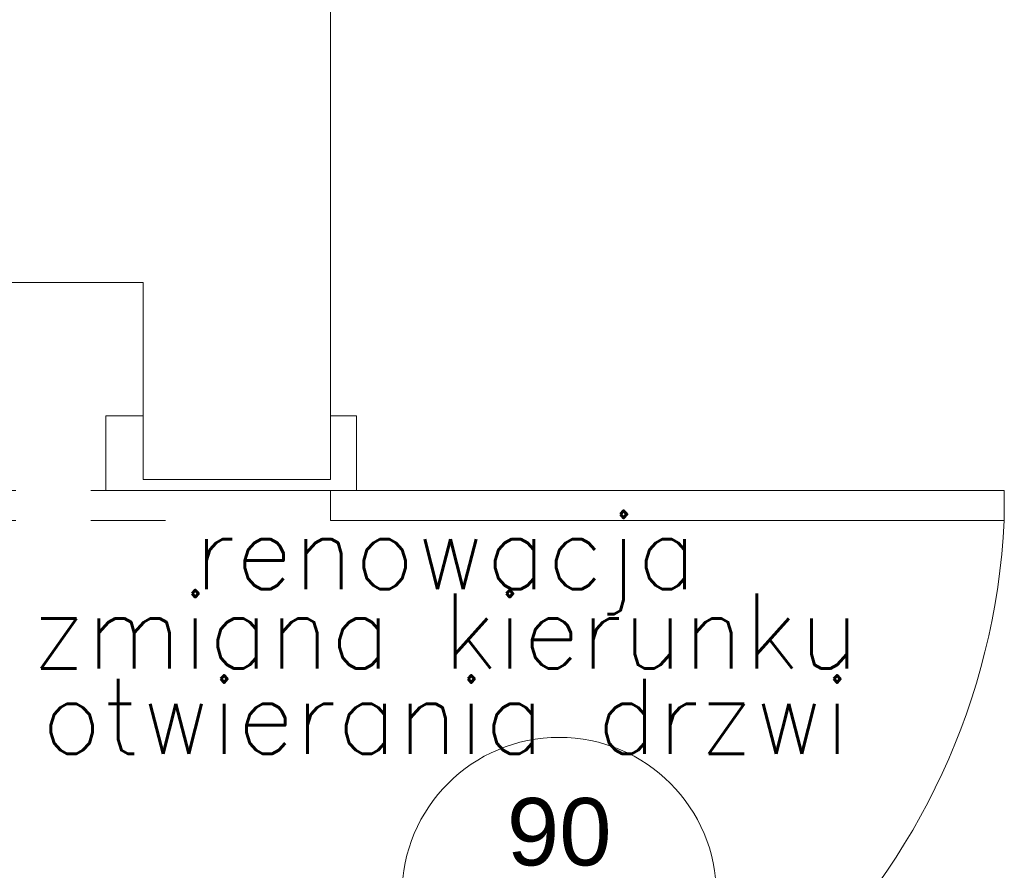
# Model space of a CAD drawing. Header units: millimetres. Extents: x -2274 to 12297, y -16157 to 26321.
# Tile 151 of 256: x -579 to -448, y -3654 to -3540. Entities that reach past the tile are written whole.
import ezdxf
from ezdxf.enums import TextEntityAlignment as Align

# ---------------------------------------------------------------- set-up
doc = ezdxf.new("R2010")
doc.units = ezdxf.units.MM
doc.linetypes.add('4002', pattern=[2, 1, -1])
for name, color, linetype in [('-LI-WIDOK', 2, 'Continuous'), ('-RAMKA', 2, 'Continuous'), ('_drzwi łuk', 1, 'Continuous'), ('PROJEKTOWANE', 5, 'Continuous')]:
    doc.layers.add(name, color=color, linetype=linetype)
doc.layers.add('-ŚCIANY NOŚNE', color=4, linetype='Continuous', lineweight=53)
doc.layers.add('DO USU', color=7, linetype='Continuous', true_color=0x969696)
doc.styles.add('ARIAL', font='arial.ttf', dxfattribs={"height": 0.5})
doc.styles.add('SIMPLEX', font='simplex')

msp = doc.modelspace()

# ---------------------------------------------------------------- linework, layer by layer
at = {"layer": '-LI-WIDOK', "color": 253, "lineweight": 13}
for p, q in [((-563, -3592.8), (-568, -3592.8)), ((-568, -3592.8), (-568, -3602.8)), ((-534.5, -3592.8), (-538, -3592.8)), ((-534.5, -3602.8), (-534.5, -3592.8)), ((-568, -3602.8), (-534.5, -3602.8))]:
    msp.add_line(p, q, dxfattribs=at)
at = {"layer": '-RAMKA', "color": 253, "lineweight": 13}
for p, q in [((-538, -3602.8), (-448, -3602.8)), ((-538, -3606.8), (-538, -3602.8)), ((-448, -3606.8), (-448, -3602.8)), ((-448, -3606.8), (-538, -3606.8))]:
    msp.add_line(p, q, dxfattribs=at)
at = {"layer": '-ŚCIANY NOŚNE', "color": 253, "lineweight": 13}
for p, q in [((-538, -3601.3), (-538, -3472)), ((-621, -3575), (-563, -3575)), ((-563, -3601.3), (-563, -3575)), ((-563, -3575), (-563, -3601.3)), ((-538, -3601.3), (-563, -3601.3))]:
    msp.add_line(p, q, dxfattribs=at)
at = {"layer": '_drzwi łuk', "color": 253, "lineweight": 13}
msp.add_arc((-539.17, -3602.27), 91.28, 270.7345, 357.1549, dxfattribs=at)
at = {"layer": 'DO USU', "color": 253, "linetype": '4002', "lineweight": 13, "ltscale": 10}
for p, q in [((-560, -3602.8), (-650, -3602.8)), ((-650, -3606.8), (-560, -3606.8))]:
    msp.add_line(p, q, dxfattribs=at)
msp.add_arc((-558.83, -3602.27), 91.28, 182.8451, 269.2655, dxfattribs=at)
at = {"layer": 'PROJEKTOWANE', "color": 253, "lineweight": 13}
msp.add_circle((-507.44, -3656.75), 21, dxfattribs=at)

# ---------------------------------------------------------------- texts
for s, height, style, p in [('renowacja', 10, 'SIMPLEX', (-522.62, -3610.96)), ('zmiana kierunku', 10, 'SIMPLEX', (-522.62, -3621.55)), ('otwierania drzwi', 10, 'SIMPLEX', (-522.62, -3632.95)), ('90', 9, 'ARIAL', (-507.44, -3648.35))]:
    msp.add_text(s, height=height, dxfattribs=dict(at, style=style)).set_placement(p, align=Align.MIDDLE_CENTER)

doc.saveas('drawing.dxf')
